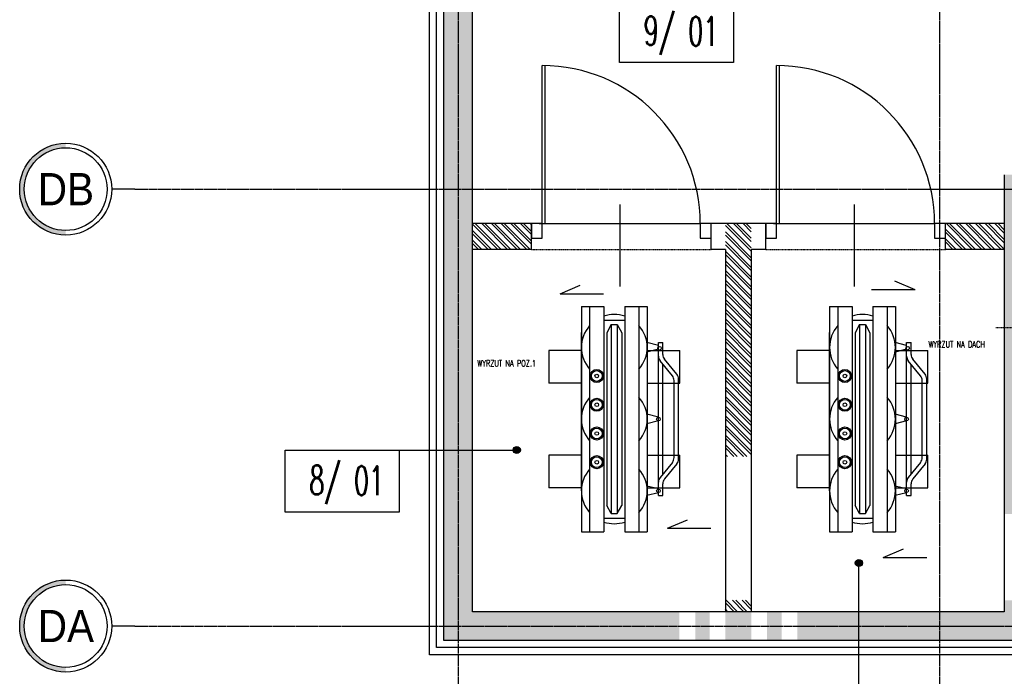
# Model space of a CAD drawing. Extents: x -7228 to 74941, y -112898 to 85621.
# Tile 219 of 256: x 50629 to 51314, y -17973 to -17516. Entities that reach past the tile are written whole.
import ezdxf
from ezdxf.enums import TextEntityAlignment as Align

# ---------------------------------------------------------------- set-up
doc = ezdxf.new("R2010")
doc.units = 0
for name, pattern in [('CENTER', [2, 1.25, -0.25, 0.25, -0.25]), ('DASHDOT', [1, 0.5, -0.25, 0, -0.25]), ('DASHED2', [0.375, 0.25, -0.125])]:
    doc.linetypes.add(name, pattern=pattern)
doc.layers.get('0').update_dxf_attribs({"color": 101, "linetype": 'CONTINUOUS'})
for name, color, linetype in [('Drz---drzwi', 5, 'CONTINUOUS'), ('Ins-went', 141, 'CONTINUOUS'), ('Opis-pom', 6, 'CONTINUOUS'), ('Opis_pom_ramka', 6, 'CONTINUOUS'), ('Os-osie glowne', 1, 'CENTER'), ('Os-osie-opis', 16, 'CONTINUOUS'), ('Sc-beton', 7, 'CONTINUOUS'), ('Sc-beton-hatch', 86, 'CONTINUOUS'), ('Sc-cegla pustak', 42, 'CONTINUOUS'), ('Sc-cegla pustak-hatch', 8, 'CONTINUOUS'), ('Sc-izolacja term-styropian', 151, 'STYROPIAN-KA'), ('Sc-nadproza kon', 5, 'DASHED2'), ('W-idok', 8, 'CONTINUOUS')]:
    doc.layers.add(name, color=color, linetype=linetype)
doc.styles.add('dwg_opis duży', font='ARIAL.TTF', dxfattribs={"width": 0.9})
doc.styles.add('KA wymiar', font='romans.shx', dxfattribs={"width": 0.6})
doc.styles.add('ROMANS', font='romans', dxfattribs={"width": 0.85})
doc.linetypes.add('STYROPIAN-KA', pattern='A,0.0001,-0.1,[135,ltypeshp.shx,S=0.1,R=0,X=-0.1,Y=0],0,[135,ltypeshp.shx,S=0.1,R=180,X=0.1,Y=0],-0.1', length=0.2001)
doc.linetypes.add('ZIGZAG', pattern='A,0.00254,-5.08,[131,ltypeshp.shx,S=5.08,R=0,X=-5.08,Y=0],-10.16,[131,ltypeshp.shx,S=5.08,R=180,X=5.08,Y=0],-5.08', length=20.32254)

# ---------------------------------------------------------------- blocks, each defined once
blk = doc.blocks.new('_KFJHKGJKHUJ')
at = {"ltscale": 7}
for p, q in [((10, -7.5), (120, -7.5)), ((10, -9.5), (119.98, -9.5)), ((23.36, -61.5), (-33.64, -61.5))]:
    blk.add_line(p, q, dxfattribs=at)
for points in [[(0, 0), (0, -7.5), (10, -7.5), (10, 0)], [(0, -117.5), (0, -125), (10, -125), (10, -117.5)]]:
    blk.add_lwpolyline(points, close=True, dxfattribs=at)
blk.add_lwpolyline([(10, -5.5), (10, -117.5)], dxfattribs=at)
blk.add_arc((10, -7.5), 110, 270, 0)
blk = doc.blocks.new('_vxkdjhgkljhkgjhk')
for q in [(14.01, 6.02), (30.24, 0)]:
    blk.add_line((0, 0), q)
blk = doc.blocks.new('_opis_osi')
blk.add_hatch(color=256).paths.add_polyline_path([(32, -32), (28.8, -32, -1), (-28.8, -32), (-32, -32, 1)])
for radius in [32, 28.8]:
    blk.add_circle((0, -32), radius)
at = {"style": 'dwg_opis duży', "width": 0.9}
blk.add_attdef('AXNAMEV', text='', height=22.4, rotation=90, dxfattribs=at).set_placement((0, -32), align=Align.MIDDLE_CENTER)
blk = doc.blocks.new('_adfigjdfljflh')
at = {"layer": 'W-idok'}
for p, q in [((-121.58, 0.41), (-119.58, 0.41)), ((-119.58, 0.41), (-119.58, -12.59)), ((-7.58, 0.41), (-9.58, 0.41)), ((-9.58, 0.41), (-9.58, -12.59)), ((-119.58, -12.59), (-119.58, -15.09)), ((-109.58, -12.59), (-119.58, -12.59)), ((-119.28, -14.79), (-119.28, -12.89)), ((-119.28, -12.89), (-109.88, -12.89)), ((-109.88, -12.89), (-109.88, -22.29)), ((-109.58, -22.59), (-109.58, -12.59)), ((-64.58, -50.39), (-64.58, -9.59)), ((-19.58, -12.59), (-19.58, -25.49)), ((-9.58, -12.59), (-19.58, -12.59)), ((-19.28, -25.19), (-19.28, -12.89)), ((-19.28, -12.89), (-9.88, -12.89)), ((-9.88, -12.89), (-9.88, -14.79)), ((-9.58, -15.09), (-9.58, -12.59)), ((-109.88, -19.59), (-163.08, -19.59)), ((-119.58, -15.09), (-117.58, -15.09)), ((-117.58, -14.79), (-119.28, -14.79)), ((-117.58, -15.09), (-117.58, -14.79)), ((-19.58, -19.59), (-109.58, -19.59)), ((-109.58, -19.59), (-19.58, -19.59)), ((-19.28, -19.59), (-7.58, -19.59)), ((-9.88, -14.79), (-11.58, -14.79)), ((-11.58, -14.79), (-11.58, -15.09)), ((-11.58, -15.09), (-9.58, -15.09)), ((1.92, -47.59), (1.92, -19.59)), ((-109.88, -20.69), (-159.58, -20.69)), ((-159.58, -20.69), (-159.58, -31.09)), ((-149.08, -23.29), (-159.08, -23.29)), ((-159.08, -23.29), (-159.08, -26.79)), ((-159.08, -26.79), (-149.08, -26.79)), ((-149.08, -27.29), (-159.08, -27.29)), ((-159.08, -27.29), (-159.08, -30.79)), ((-158.98, -23.39), (-149.08, -23.39)), ((-158.98, -26.69), (-158.98, -23.39)), ((-149.08, -26.69), (-158.98, -26.69)), ((-158.98, -27.39), (-149.08, -27.39)), ((-158.98, -30.69), (-158.98, -27.39)), ((-149.08, -23.39), (-149.08, -23.29)), ((-149.08, -26.79), (-149.08, -26.69)), ((-149.08, -27.39), (-149.08, -27.29)), ((-117.58, -22.29), (-117.58, -22.59)), ((-109.88, -22.29), (-117.58, -22.29)), ((-117.58, -22.59), (-109.58, -22.59)), ((-64.58, -23.29), (-113.08, -23.29)), ((-113.08, -23.29), (-113.08, -26.79)), ((-64.58, -24.16), (-113.08, -24.16)), ((-64.58, -25.04), (-113.08, -25.04)), ((-64.58, -25.91), (-113.08, -25.91)), ((-113.08, -26.79), (-64.58, -26.79)), ((-19.58, -20.69), (-109.58, -20.69)), ((-19.58, -27.29), (-68.08, -27.29)), ((-68.08, -27.29), (-68.08, -30.79)), ((-64.58, -26.79), (-64.58, -23.29)), ((-19.58, -25.49), (-18.18, -25.49)), ((-19.58, -30.79), (-19.58, -27.29)), ((-9.58, -20.69), (-19.28, -20.69)), ((-17.88, -25.19), (-19.28, -25.19)), ((-18.18, -25.49), (-18.18, -31.09)), ((-17.88, -30.79), (-17.88, -25.19)), ((-9.58, -31.09), (-9.58, -20.69)), ((-159.58, -31.09), (-18.18, -31.09)), ((-159.08, -30.79), (-149.08, -30.79)), ((-149.08, -30.69), (-158.98, -30.69)), ((-19.58, -34.09), (-158.58, -34.09)), ((-158.58, -34.09), (-158.58, -44.39)), ((-149.08, -30.79), (-149.08, -30.69)), ((-19.58, -28.16), (-68.08, -28.16)), ((-19.58, -29.04), (-68.08, -29.04)), ((-19.58, -29.91), (-68.08, -29.91)), ((-68.08, -30.79), (-19.58, -30.79)), ((-19.58, -34.59), (-19.58, -34.09)), ((-18.18, -31.09), (-17.58, -31.09)), ((-17.58, -30.79), (-17.88, -30.79)), ((-17.58, -31.09), (-17.58, -30.79)), ((-17.58, -31.09), (-9.58, -31.09)), ((-4.58, -32.59), (-4.58, -33.59)), ((0.42, -32.59), (-4.58, -32.59)), ((-4.58, -33.59), (0.42, -33.59)), ((-0.58, -33.59), (-3.58, -33.59)), ((-3.58, -33.59), (-3.58, -60.39)), ((-0.58, -69.59), (-0.58, -33.59)), ((0.42, -33.59), (0.42, -32.59)), ((1.92, -32.59), (0.42, -32.59)), ((0.42, -32.59), (0.42, -33.59)), ((0.42, -33.59), (1.92, -33.59)), ((1.92, -33.59), (1.92, -32.59)), ((-148.08, -34.59), (-158.08, -34.59)), ((-158.08, -34.59), (-158.08, -38.09)), ((-158.08, -38.09), (-148.08, -38.09)), ((-148.08, -38.59), (-158.08, -38.59)), ((-158.08, -38.59), (-158.08, -42.09)), ((-157.98, -34.69), (-148.08, -34.69)), ((-157.98, -37.99), (-157.98, -34.69)), ((-148.08, -37.99), (-157.98, -37.99)), ((-157.98, -38.69), (-148.08, -38.69)), ((-157.98, -41.99), (-157.98, -38.69)), ((-148.08, -34.69), (-148.08, -34.59)), ((-148.08, -38.09), (-148.08, -37.99)), ((-148.08, -38.69), (-148.08, -38.59)), ((-64.58, -38.59), (-113.08, -38.59)), ((-113.08, -38.59), (-113.08, -42.09)), ((-64.58, -39.46), (-113.08, -39.46)), ((-64.58, -40.34), (-113.08, -40.34)), ((-19.58, -34.59), (-68.08, -34.59)), ((-68.08, -34.59), (-68.08, -38.09)), ((-19.58, -35.46), (-68.08, -35.46)), ((-19.58, -36.34), (-68.08, -36.34)), ((-19.58, -37.21), (-68.08, -37.21)), ((-68.08, -38.09), (-19.58, -38.09)), ((-64.58, -42.09), (-64.58, -38.59)), ((-17.43, -34.29), (-19.58, -34.29)), ((-19.58, -34.29), (-19.58, -47.09)), ((-19.58, -38.09), (-19.58, -34.59)), ((-19.58, -44.24), (-19.58, -38.09)), ((-19.28, -34.59), (-17.43, -34.59)), ((-19.28, -46.79), (-19.28, -34.59)), ((-17.43, -34.59), (-17.43, -34.29)), ((-158.58, -44.39), (-109.88, -44.39)), ((-158.08, -42.09), (-148.08, -42.09)), ((-148.08, -41.99), (-157.98, -41.99)), ((-148.08, -42.09), (-148.08, -41.99)), ((-109.88, -44.39), (-128.58, -44.39)), ((-128.58, -44.39), (-128.58, -94.79)), ((-109.88, -46.79), (-125.88, -46.79)), ((-125.88, -46.79), (-125.88, -187.39)), ((-125.58, -47.09), (-109.58, -47.09)), ((-125.58, -187.09), (-125.58, -47.09)), ((-64.58, -41.21), (-113.08, -41.21)), ((-113.08, -42.09), (-64.58, -42.09)), ((-109.58, -42.29), (-111.73, -42.29)), ((-111.73, -42.29), (-111.73, -42.59)), ((-111.73, -42.59), (-109.88, -42.59)), ((-109.88, -42.59), (-109.88, -46.79)), ((-109.58, -47.09), (-109.58, -42.29)), ((-19.58, -44.24), (-109.58, -44.24)), ((-19.58, -47.09), (-15.58, -47.09)), ((-12.58, -44.39), (-19.28, -44.39)), ((-15.58, -46.79), (-19.28, -46.79)), ((-15.28, -46.79), (-15.58, -46.79)), ((-15.58, -46.79), (-15.58, -47.09)), ((-15.58, -47.09), (-15.58, -46.79)), ((-15.58, -47.09), (-15.58, -187.09)), ((-15.28, -187.39), (-15.28, -46.79)), ((-12.58, -72.59), (-12.58, -44.39)), ((-162.08, -49.59), (-163.08, -49.59)), ((-163.08, -49.59), (-163.08, -59.59)), ((-162.08, -59.59), (-162.08, -49.59)), ((-156.08, -51.09), (-162.08, -51.09)), ((-162.08, -51.09), (-162.08, -58.09)), ((-156.08, -58.09), (-156.08, -51.09)), ((1.92, -84.59), (1.92, -48.59)), ((-163.08, -59.59), (-162.08, -59.59)), ((-162.08, -58.09), (-156.08, -58.09)), ((-3.58, -60.39), (-3.58, -69.59)), ((-128.58, -75.09), (-139.68, -75.09)), ((-139.68, -75.09), (-139.68, -75.39)), ((-119.08, -73.19), (-119.08, -88.99)), ((-24.08, -73.19), (-24.08, -88.99)), ((-18.18, -72.59), (-18.18, -92.59)), ((-15.58, -72.59), (-18.18, -72.59)), ((-9.18, -72.59), (-15.28, -72.59)), ((-9.18, -92.59), (-9.18, -72.59)), ((-3.48, -75.09), (-9.18, -75.09)), ((-4.58, -69.59), (-4.58, -70.59)), ((0.42, -69.59), (-4.58, -69.59)), ((-4.58, -70.59), (0.42, -70.59)), ((-3.58, -69.59), (-0.58, -69.59)), ((-3.48, -75.39), (-3.48, -75.09)), ((0.42, -70.59), (0.42, -69.59)), ((1.92, -69.59), (0.42, -69.59)), ((0.42, -69.59), (0.42, -70.59)), ((0.42, -70.59), (1.92, -70.59)), ((1.92, -70.59), (1.92, -69.59)), ((-95.08, -81.09), (-143.08, -81.09)), ((-139.68, -75.39), (-128.58, -75.39)), ((-137.55, -77.19), (-139.08, -77.19)), ((-139.08, -77.19), (-139.08, -84.99)), ((-136.78, -75.39), (-138.28, -75.39)), ((-138.28, -75.39), (-138.28, -75.59)), ((-138.28, -75.59), (-136.78, -75.59)), ((-136.78, -75.59), (-138.28, -75.59)), ((-138.28, -75.59), (-138.28, -77.19)), ((-136.78, -77.19), (-137.55, -77.19)), ((-128.58, -75.39), (-136.78, -75.39)), ((-136.78, -75.39), (-136.78, -86.79)), ((-0.08, -81.09), (-48.08, -81.09)), ((-9.18, -75.39), (-3.48, -75.39)), ((-6.38, -75.39), (-9.18, -75.39)), ((-4.88, -75.39), (-6.38, -75.39)), ((-6.38, -86.79), (-6.38, -75.39)), ((-6.38, -75.59), (-4.88, -75.59)), ((-4.88, -75.59), (-6.38, -75.59)), ((-5.6, -77.19), (-6.38, -77.19)), ((-4.08, -77.19), (-5.6, -77.19)), ((-4.88, -75.59), (-4.88, -75.39)), ((-4.88, -77.19), (-4.88, -75.59)), ((-4.08, -84.99), (-4.08, -77.19)), ((-128.58, -86.79), (-139.68, -86.79)), ((-139.68, -86.79), (-139.68, -87.09)), ((-139.68, -87.09), (-128.58, -87.09)), ((-139.08, -84.99), (-137.55, -84.99)), ((-138.28, -84.99), (-138.28, -86.59)), ((-138.28, -86.59), (-136.78, -86.59)), ((-136.78, -86.59), (-138.28, -86.59)), ((-138.28, -86.59), (-138.28, -86.79)), ((-138.28, -86.79), (-136.78, -86.79)), ((-137.55, -84.99), (-136.78, -84.99)), ((-136.78, -86.79), (-128.58, -86.79)), ((-3.48, -86.79), (-9.18, -86.79)), ((-9.18, -86.79), (-6.38, -86.79)), ((-9.18, -87.09), (-3.48, -87.09)), ((-6.38, -84.99), (-5.6, -84.99)), ((-6.38, -86.59), (-4.88, -86.59)), ((-4.88, -86.59), (-6.38, -86.59)), ((-6.38, -86.79), (-4.88, -86.79)), ((-5.6, -84.99), (-4.08, -84.99)), ((-4.88, -86.59), (-4.88, -84.99)), ((-4.88, -86.79), (-4.88, -86.59)), ((-3.48, -87.09), (-3.48, -86.79)), ((1.92, -92.59), (1.92, -85.59)), ((-155.58, -93.54), (-163.08, -93.54)), ((-155.58, -118.64), (-155.58, -93.54)), ((-133.23, -94.79), (-133.23, -95.09)), ((-127.43, -94.79), (-133.23, -94.79)), ((-133.23, -95.09), (-127.73, -95.09)), ((-128.58, -94.59), (-132.88, -94.59)), ((-132.88, -94.59), (-132.88, -94.79)), ((-132.88, -95.09), (-132.88, -101.59)), ((-129.08, -95.09), (-132.88, -95.09)), ((-128.58, -95.09), (-129.08, -95.09)), ((-129.08, -95.09), (-129.08, -100.09)), ((-128.58, -95.09), (-128.58, -100.09)), ((-127.73, -95.09), (-127.73, -117.09)), ((-127.43, -117.39), (-127.43, -94.79)), ((-18.18, -92.59), (-15.58, -92.59)), ((-15.28, -92.59), (-9.18, -92.59)), ((-7.93, -94.79), (-13.73, -94.79)), ((-13.73, -94.79), (-13.73, -117.39)), ((-13.43, -95.09), (-7.93, -95.09)), ((-13.43, -117.09), (-13.43, -95.09)), ((-12.58, -94.79), (-12.58, -92.59)), ((-8.28, -94.59), (-12.58, -94.59)), ((-12.08, -95.09), (-12.58, -95.09)), ((-12.58, -100.09), (-12.58, -95.09)), ((-8.28, -95.09), (-12.08, -95.09)), ((-12.08, -100.09), (-12.08, -95.09)), ((-8.28, -94.79), (-8.28, -94.59)), ((-8.28, -101.59), (-8.28, -95.09)), ((-7.93, -95.09), (-7.93, -94.79)), ((-4.58, -92.59), (-5.38, -92.59)), ((-5.38, -92.59), (-5.38, -119.59)), ((-4.58, -119.59), (-4.58, -92.59)), ((1.92, -92.59), (-4.58, -92.59)), ((-4.58, -92.59), (-4.58, -119.59)), ((1.92, -119.59), (1.92, -92.59)), ((-135.78, -96.29), (-155.58, -96.29)), ((-155.58, -96.29), (-155.58, -115.64)), ((-135.78, -115.64), (-135.78, -96.29)), ((-135.78, -102.34), (-135.78, -109.84)), ((-135.08, -102.34), (-135.78, -102.34)), ((-135.08, -105.59), (-135.08, -102.34)), ((-132.88, -101.59), (-129.18, -101.59)), ((-129.18, -101.89), (-131.98, -101.89)), ((-131.98, -101.89), (-131.98, -105.29)), ((-127.98, -100.09), (-129.18, -100.09)), ((-129.18, -100.09), (-129.18, -112.09)), ((-129.18, -110.29), (-129.18, -101.89)), ((-127.73, -100.09), (-127.98, -100.09)), ((-127.98, -100.09), (-127.98, -112.09)), ((-127.98, -112.09), (-127.98, -100.09)), ((-13.18, -100.09), (-13.43, -100.09)), ((-13.18, -112.09), (-13.18, -100.09)), ((-13.18, -100.09), (-13.18, -112.09)), ((-11.98, -100.09), (-13.18, -100.09)), ((-11.98, -112.09), (-11.98, -100.09)), ((-11.98, -101.59), (-8.28, -101.59)), ((-9.18, -101.89), (-11.98, -101.89)), ((-11.98, -101.89), (-11.98, -110.29)), ((-9.18, -105.29), (-9.18, -101.89)), ((-5.38, -102.34), (-6.08, -102.34)), ((-6.08, -102.34), (-6.08, -105.59)), ((-5.38, -109.84), (-5.38, -102.34)), ((-0.48, -99.79), (-1.48, -99.79)), ((-1.48, -99.79), (-1.48, -127.29)), ((-0.48, -127.29), (-0.48, -99.79)), ((-129.58, -105.59), (-135.08, -105.59)), ((-135.08, -106.59), (-129.58, -106.59)), ((-135.08, -109.84), (-135.08, -106.59)), ((-131.98, -105.29), (-129.58, -105.29)), ((-129.58, -106.89), (-131.98, -106.89)), ((-131.98, -106.89), (-131.98, -110.29)), ((-129.58, -105.29), (-129.58, -106.89)), ((-129.58, -106.59), (-129.58, -105.59)), ((-11.58, -105.29), (-9.18, -105.29)), ((-11.58, -106.89), (-11.58, -105.29)), ((-6.08, -105.59), (-11.58, -105.59)), ((-11.58, -105.59), (-11.58, -106.59)), ((-11.58, -106.59), (-6.08, -106.59)), ((-9.18, -106.89), (-11.58, -106.89)), ((-9.18, -110.29), (-9.18, -106.89)), ((-6.08, -106.59), (-6.08, -109.84)), ((-155.58, -115.64), (-135.78, -115.64)), ((-135.78, -115.64), (-155.58, -115.64)), ((-155.58, -115.64), (-155.58, -115.89)), ((-155.58, -115.89), (-135.78, -115.89)), ((-147.33, -115.89), (-147.33, -116.59)), ((-139.83, -115.89), (-147.33, -115.89)), ((-143.58, -112.99), (-143.58, -184.19)), ((-139.83, -116.59), (-139.83, -115.89)), ((-135.78, -109.84), (-135.08, -109.84)), ((-135.78, -115.89), (-135.78, -115.64)), ((-135.38, -115.34), (-135.38, -120.34)), ((-135.28, -115.34), (-135.38, -115.34)), ((-135.28, -120.24), (-135.28, -115.34)), ((-132.88, -110.59), (-132.88, -117.09)), ((-129.18, -110.59), (-132.88, -110.59)), ((-131.98, -110.29), (-129.18, -110.29)), ((-129.18, -112.09), (-127.98, -112.09)), ((-129.08, -112.09), (-129.08, -117.09)), ((-128.58, -112.09), (-128.58, -117.09)), ((-127.98, -112.09), (-127.73, -112.09)), ((-13.43, -112.09), (-13.18, -112.09)), ((-13.18, -112.09), (-11.98, -112.09)), ((-12.58, -117.09), (-12.58, -112.09)), ((-12.08, -117.09), (-12.08, -112.09)), ((-11.98, -110.29), (-9.18, -110.29)), ((-8.28, -110.59), (-11.98, -110.59)), ((-8.28, -117.09), (-8.28, -110.59)), ((-6.08, -109.84), (-5.38, -109.84)), ((-163.08, -118.64), (-155.58, -118.64)), ((-148.58, -119.59), (-148.58, -129.09)), ((-144.58, -119.59), (-148.58, -119.59)), ((-147.33, -116.59), (-144.08, -116.59)), ((-144.58, -122.59), (-144.58, -119.59)), ((-142.58, -122.59), (-144.58, -122.59)), ((-144.08, -116.59), (-144.08, -122.09)), ((-144.08, -122.09), (-143.08, -122.09)), ((-143.58, -122.09), (-143.58, -170.09)), ((-143.08, -122.09), (-143.08, -116.59)), ((-143.08, -116.59), (-139.83, -116.59)), ((-142.58, -119.59), (-142.58, -122.59)), ((-138.58, -119.59), (-142.58, -119.59)), ((-138.58, -129.09), (-138.58, -119.59)), ((-135.38, -120.34), (-131.18, -120.34)), ((-131.18, -120.24), (-135.28, -120.24)), ((-133.23, -117.09), (-133.23, -117.39)), ((-127.73, -117.09), (-133.23, -117.09)), ((-133.23, -117.39), (-127.43, -117.39)), ((-132.88, -117.09), (-129.08, -117.09)), ((-132.88, -117.39), (-132.88, -117.59)), ((-132.88, -117.59), (-128.58, -117.59)), ((-131.13, -120.34), (-131.23, -120.34)), ((-131.23, -120.34), (-131.23, -176.84)), ((-131.18, -120.34), (-131.18, -120.24)), ((-131.13, -176.84), (-131.13, -120.34)), ((-129.08, -117.09), (-128.58, -117.09)), ((-128.58, -117.39), (-128.58, -190.09)), ((-13.73, -117.39), (-7.93, -117.39)), ((-7.93, -117.09), (-13.43, -117.09)), ((-12.58, -117.09), (-12.08, -117.09)), ((-12.58, -190.09), (-12.58, -117.39)), ((-12.58, -117.59), (-8.28, -117.59)), ((-12.08, -117.09), (-8.28, -117.09)), ((-8.28, -117.59), (-8.28, -117.39)), ((-7.93, -117.39), (-7.93, -117.09)), ((-5.38, -119.59), (-4.58, -119.59)), ((-4.58, -119.59), (-1.48, -119.59)), ((-3.68, -120.09), (-4.18, -120.09)), ((-4.18, -120.09), (-4.18, -127.29)), ((-3.68, -127.29), (-3.68, -120.09)), ((-0.48, -119.59), (1.92, -119.59)), ((-148.58, -123.59), (-154.78, -123.59)), ((-154.78, -123.59), (-154.78, -173.59)), ((-148.58, -129.09), (-148.48, -129.09)), ((-138.68, -127.59), (-148.48, -127.59)), ((-148.48, -127.59), (-148.48, -164.59)), ((-147.48, -126.09), (-147.48, -127.59)), ((-139.68, -126.09), (-147.48, -126.09)), ((-139.68, -127.59), (-139.68, -126.09)), ((-138.68, -164.59), (-138.68, -127.59)), ((-138.68, -129.09), (-138.58, -129.09)), ((-133.98, -123.59), (-138.58, -123.59)), ((-133.98, -173.59), (-133.98, -123.59)), ((-11.38, -127.29), (-11.98, -127.29)), ((-11.98, -127.29), (-11.98, -146.79)), ((-11.38, -146.79), (-11.38, -127.29)), ((-0.48, -127.29), (-11.38, -127.29)), ((-11.38, -127.29), (-11.38, -146.79)), ((-7.08, -130.09), (-7.08, -130.85)), ((-5.08, -130.09), (-7.08, -130.09)), ((-5.08, -130.85), (-5.08, -130.09)), ((-1.48, -127.29), (-0.48, -127.29)), ((-0.48, -127.29), (-1.48, -127.29)), ((-1.48, -127.29), (-1.48, -146.79)), ((-0.48, -146.79), (-0.48, -127.29)), ((-0.48, -146.79), (-0.48, -127.29)), ((-7.08, -130.85), (-7.08, -133.02)), ((-7.08, -133.02), (-7.08, -136.26)), ((-7.08, -136.26), (-7.08, -140.09)), ((-5.08, -133.02), (-5.08, -130.85)), ((-5.08, -136.26), (-5.08, -133.02)), ((-5.08, -140.09), (-5.08, -136.26)), ((-11.98, -138.09), (-12.58, -138.09)), ((-12.58, -142.09), (-11.98, -142.09)), ((-7.08, -140.09), (-7.08, -143.92)), ((-5.08, -143.92), (-5.08, -140.09)), ((0.93, -138.09), (-0.48, -138.09)), ((-0.48, -142.09), (0.93, -142.09)), ((0.93, -142.09), (0.93, -138.09)), ((0.93, -138.09), (0.93, -142.09)), ((1.91, -138.09), (0.93, -138.09)), ((0.93, -142.09), (1.91, -142.09)), ((1.91, -142.09), (1.91, -138.09)), ((-169.08, -148.59), (-129.78, -148.59)), ((-151.48, -146.09), (-135.68, -146.09)), ((-133.68, -148.59), (-133.98, -147.08)), ((-133.98, -150.1), (-133.68, -148.59)), ((-11.98, -146.79), (-11.38, -146.79)), ((-11.38, -146.79), (-7.08, -146.79)), ((-7.08, -143.92), (-7.08, -147.16)), ((-7.08, -147.16), (-7.08, -149.33)), ((-7.08, -149.33), (-7.08, -150.09)), ((-7.08, -150.09), (-5.08, -150.09)), ((-5.08, -147.16), (-5.08, -143.92)), ((-5.08, -146.79), (-0.48, -146.79)), ((-5.08, -149.33), (-5.08, -147.16)), ((-5.08, -150.09), (-5.08, -149.33)), ((-4.18, -146.79), (-4.18, -157.09)), ((-3.68, -157.09), (-3.68, -146.79)), ((-1.48, -146.79), (-0.48, -146.79)), ((-0.18, -157.09), (-7.68, -157.09)), ((-7.68, -157.09), (-7.68, -172.09)), ((-4.18, -157.09), (-3.68, -157.09)), ((-0.18, -172.09), (-0.18, -157.09)), ((-138.58, -168.09), (-148.58, -168.09)), ((-148.58, -168.09), (-148.58, -177.59)), ((-148.48, -164.59), (-138.68, -164.59)), ((-147.48, -164.59), (-147.48, -166.09)), ((-147.48, -166.09), (-139.68, -166.09)), ((-139.68, -166.09), (-139.68, -164.59)), ((-138.58, -177.59), (-138.58, -168.09)), ((-154.78, -173.59), (-148.58, -173.59)), ((-148.58, -177.59), (-144.58, -177.59)), ((-144.58, -174.59), (-142.58, -174.59)), ((-144.58, -177.59), (-144.58, -174.59)), ((-143.08, -175.09), (-144.08, -175.09)), ((-144.08, -175.09), (-144.08, -180.59)), ((-143.08, -180.59), (-143.08, -175.09)), ((-142.58, -174.59), (-142.58, -177.59)), ((-142.58, -177.59), (-138.58, -177.59)), ((-138.58, -173.59), (-133.98, -173.59)), ((-135.38, -176.84), (-135.38, -181.84)), ((-131.18, -176.84), (-135.38, -176.84)), ((-135.28, -181.84), (-135.28, -176.94)), ((-135.28, -176.94), (-131.18, -176.94)), ((-131.23, -176.84), (-131.13, -176.84)), ((-131.18, -176.94), (-131.18, -176.84)), ((-7.68, -172.09), (-0.18, -172.09)), ((-162.83, -181.29), (-163.08, -181.29)), ((-163.08, -181.29), (-162.83, -181.29)), ((-162.83, -186.89), (-162.83, -181.29)), ((-162.83, -181.89), (-162.83, -186.89)), ((-155.58, -181.89), (-162.83, -181.89)), ((-155.58, -181.29), (-155.58, -181.54)), ((-135.58, -181.29), (-155.58, -181.29)), ((-155.58, -181.54), (-155.58, -186.89)), ((-135.58, -181.54), (-155.58, -181.54)), ((-155.58, -181.54), (-135.58, -181.54)), ((-144.08, -180.59), (-147.33, -180.59)), ((-147.33, -180.59), (-147.33, -181.29)), ((-147.33, -181.29), (-139.83, -181.29)), ((-139.83, -180.59), (-143.08, -180.59)), ((-139.83, -181.29), (-139.83, -180.59)), ((-135.58, -181.54), (-135.58, -181.29)), ((-135.58, -186.89), (-135.58, -181.54)), ((-135.38, -181.84), (-135.28, -181.84)), ((-163.08, -186.89), (-162.83, -186.89)), ((-162.83, -186.89), (-155.58, -186.89)), ((-155.58, -186.89), (-135.58, -186.89)), ((-128.58, -190.09), (-12.58, -190.09)), ((-125.88, -187.39), (-15.28, -187.39)), ((-15.58, -187.09), (-125.58, -187.09))]:
    blk.add_line(p, q, dxfattribs=at)
at = {"layer": 'W-idok', "linetype": 'DASHDOT', "ltscale": 0.5}
for p, q in [((-70.58, 0.1), (-70.58, -220.59)), ((27.92, -106.09), (-189.08, -106.09))]:
    blk.add_line(p, q, dxfattribs=at)
blk = doc.blocks.new('_opis_pom_metka')
at = {"layer": 'Opis_pom_ramka'}
blk.add_lwpolyline([(-33.13, 0), (32.87, 0), (32.87, -36), (-33.13, -36)], close=True, dxfattribs=at)
at = {"style": 'KA wymiar', "width": 0.6}
blk.add_attdef('KO/', text='', height=16.8, dxfattribs=at).set_placement((3.45, -25.87), align=Align.RIGHT)
blk.add_attdef('NR', (3.8, -26.16), '', height=16.8, dxfattribs=at)

msp = doc.modelspace()

# ---------------------------------------------------------------- hatches: boundary and pattern name
at = {"layer": 'Opis-pom'}
h = msp.add_hatch(color=256, dxfattribs=at)
edge = h.paths.add_edge_path()
edge.add_arc((50974.346, -17815.422), 2.5, 0, 360)
h = msp.add_hatch(color=256, dxfattribs=at)
edge = h.paths.add_edge_path()
edge.add_arc((51212.369, -17894.034), 2.5, 0, 360)
at = {"layer": 'Sc-beton-hatch'}
h = msp.add_hatch(dxfattribs=at)
h.set_pattern_fill('ANSI33', color=256, style=0)
h.paths.add_polyline_path([(51268.547, -16787.917), (50933.547, -16787.917), (50933.547, -16928.917), (50943.547, -16928.917), (50943.547, -16797.917), (51258.547, -16797.917), (51258.547, -16851.418), (51268.547, -16854.861)])
h.paths.add_polyline_path([(51537.547, -16787.917), (51268.547, -16787.917), (51268.547, -16854.861), (51278.547, -16858.303), (51278.547, -16797.917), (51527.547, -16797.917), (51527.547, -16808.917), (51537.547, -16808.917)])
h.paths.add_polyline_path([(51537.547, -16777.916), (51268.547, -16777.917), (51268.547, -16787.917), (51537.547, -16787.917)])
h.paths.add_polyline_path([(51268.547, -16777.917), (50933.547, -16777.917), (50933.547, -16787.917), (51268.547, -16787.917)])
h.paths.add_polyline_path([(51278.547, -16858.303), (51268.547, -16854.861), (51268.547, -16928.917), (51537.547, -16928.917), (51537.547, -16908.917), (51527.547, -16908.917), (51527.547, -16918.917), (51278.547, -16918.917)])
h.paths.add_polyline_path([(51268.547, -16854.861), (51258.547, -16851.418), (51258.547, -16928.917), (51268.547, -16928.917)])
h.paths.add_polyline_path([(51402.047, -16928.917), (51268.547, -16928.917), (51268.547, -17262.917), (51350.047, -17262.917), (51350.047, -17252.917), (51278.547, -17252.917), (51278.547, -16938.917), (51402.047, -16938.917)])
h.paths.add_polyline_path([(51268.547, -16928.917), (51258.547, -16928.917), (51258.547, -17262.917), (51268.547, -17262.917)])
h.paths.add_polyline_path([(51350.047, -17262.917), (51268.547, -17262.917), (51268.547, -17282.917), (51278.547, -17282.917), (51278.547, -17272.917), (51350.047, -17272.917)])
h.paths.add_polyline_path([(51268.547, -17262.917), (51258.547, -17262.917), (51258.547, -17282.917), (51268.547, -17282.917)])
h.paths.add_polyline_path([(51537.547, -16928.917), (51402.047, -16928.917), (51402.047, -16938.917), (51527.547, -16938.917), (51527.547, -17252.917), (51484.047, -17252.917), (51484.047, -17262.917), (51537.547, -17262.917)])
h.paths.add_polyline_path([(51547.547, -16908.917), (51537.547, -16908.917), (51537.547, -16928.917), (51547.547, -16928.917)])
h.paths.add_polyline_path([(51547.547, -16928.917), (51537.547, -16928.917), (51537.547, -17262.917), (51547.547, -17262.917)])
h.paths.add_polyline_path([(51547.547, -17262.917), (51537.547, -17262.917), (51537.547, -17272.917), (51547.547, -17272.917)])
h.paths.add_polyline_path([(51537.547, -17262.917), (51484.047, -17262.917), (51484.047, -17272.917), (51537.547, -17272.917)])
h.paths.add_polyline_path([(51547.547, -17272.917), (51537.547, -17272.917), (51537.547, -17393.917), (51652.547, -17393.917), (51652.547, -17383.917), (51547.547, -17383.917)])
h.paths.add_polyline_path([(51537.547, -17272.917), (51527.547, -17272.917), (51527.547, -17346.917), (51527.547, -17393.917), (51537.547, -17393.917)])
h.paths.add_polyline_path([(51537.547, -17393.917), (51527.547, -17393.917), (51527.547, -17403.917), (51537.547, -17403.917)])
h.paths.add_polyline_path([(51652.547, -17393.917), (51537.547, -17393.917), (51537.547, -17403.917), (51652.547, -17403.917)])
h.paths.add_polyline_path([(50933.547, -16777.917), (50923.547, -16777.917), (50923.547, -16787.917), (50933.547, -16787.917)])
h.paths.add_polyline_path([(50933.547, -16787.917), (50923.547, -16787.917), (50923.547, -16928.917), (50933.547, -16928.917)])
h.paths.add_polyline_path([(50943.547, -16928.917), (50933.547, -16928.917), (50933.547, -17262.917), (50943.547, -17262.917)])
h.paths.add_polyline_path([(50933.547, -16928.917), (50923.547, -16928.917), (50923.547, -17262.917), (50933.547, -17262.917)])
h.paths.add_polyline_path([(50943.547, -17262.917), (50933.547, -17262.917), (50933.547, -17393.917), (50943.547, -17393.917)])
h.paths.add_polyline_path([(50933.547, -17262.917), (50923.547, -17262.917), (50923.547, -17393.917), (50933.547, -17393.917)])
h.paths.add_polyline_path([(50943.547, -17393.917), (50933.547, -17393.917), (50933.547, -17457.917), (51268.547, -17457.917), (51268.547, -17437.917), (51258.547, -17437.917), (51258.547, -17447.917), (50943.547, -17447.917)])
h.paths.add_polyline_path([(50933.547, -17393.917), (50923.547, -17393.917), (50923.547, -17457.917), (50933.547, -17457.917)])
h.paths.add_polyline_path([(51268.547, -17457.917), (50933.547, -17457.917), (50933.547, -17633.917), (50943.547, -17633.917), (50943.547, -17467.917), (51268.547, -17467.917)])
h.paths.add_polyline_path([(50933.547, -17457.917), (50923.547, -17457.917), (50923.547, -17633.917), (50933.547, -17633.917)])
h.paths.add_polyline_path([(51278.547, -17437.917), (51268.547, -17437.917), (51268.547, -17457.917), (51278.547, -17457.917)])
h.paths.add_polyline_path([(51278.547, -17457.917), (51268.547, -17457.917), (51268.547, -17467.917), (51278.547, -17467.917)])
h.paths.add_polyline_path([(51150.075, -17466.378), (51150.075, -17449.457), (51167.325, -17449.457), (51167.325, -17466.378)], flags=9)
h = msp.add_hatch(dxfattribs=at)
h.set_pattern_fill('ANSI33', color=256, style=0)
h.paths.add_polyline_path([(50943.547, -17633.917), (50933.547, -17633.917), (50933.547, -17698.544), (50943.547, -17701.355), (50943.547, -17699.917)])
h.paths.add_polyline_path([(50933.547, -17633.917), (50923.547, -17633.917), (50923.547, -17695.732), (50933.547, -17698.544)])
h.paths.add_polyline_path([(50933.547, -17698.544), (50923.547, -17695.732), (50923.547, -17744.333), (50933.547, -17744.333)])
h.paths.add_polyline_path([(50943.547, -17701.355), (50933.547, -17698.544), (50933.547, -17744.333), (50943.547, -17744.333)])
h.paths.add_polyline_path([(50943.547, -17744.333), (50933.547, -17744.333), (50933.547, -17815.422), (50943.547, -17815.422)])
h.paths.add_polyline_path([(50933.547, -17744.333), (50923.547, -17744.333), (50923.547, -17815.422), (50933.547, -17815.422)])
h.paths.add_polyline_path([(50933.547, -17815.422), (50923.547, -17815.422), (50923.547, -17937.917), (50933.547, -17937.917)])
h.paths.add_polyline_path([(50943.547, -17815.422), (50933.547, -17815.422), (50933.547, -17937.917), (51087.547, -17937.917), (51087.547, -17927.917), (50943.547, -17927.917)])
h.paths.add_polyline_path([(50933.547, -17937.917), (50923.547, -17937.917), (50923.547, -17947.917), (50933.547, -17947.917)])
h.paths.add_polyline_path([(51087.547, -17937.917), (50933.547, -17937.917), (50933.547, -17947.917), (51087.547, -17947.917)])
h.paths.add_polyline_path([(51108.547, -17937.917), (51098.547, -17937.917), (51098.547, -17947.917), (51108.547, -17947.917)])
h.paths.add_polyline_path([(51108.547, -17927.917), (51098.547, -17927.917), (51098.547, -17937.917), (51108.547, -17937.917)])
h.paths.add_polyline_path([(51137.547, -17927.917), (51119.547, -17927.917), (51119.547, -17937.917), (51137.547, -17937.917)])
h.paths.add_polyline_path([(51137.547, -17937.917), (51119.547, -17937.917), (51119.547, -17947.917), (51137.547, -17947.917)])
h.paths.add_polyline_path([(51158.547, -17937.917), (51148.547, -17937.917), (51148.547, -17947.917), (51158.547, -17947.917)])
h.paths.add_polyline_path([(51158.547, -17927.917), (51148.547, -17927.917), (51148.547, -17937.917), (51158.547, -17937.917)])
h.paths.add_polyline_path([(51212.369, -17927.917), (51169.547, -17927.917), (51169.547, -17937.917), (51212.369, -17937.917)])
h.paths.add_polyline_path([(51212.369, -17937.917), (51169.547, -17937.917), (51169.547, -17947.917), (51212.369, -17947.917)])
h.paths.add_polyline_path([(51268.547, -17937.917), (51212.369, -17937.917), (51212.369, -17947.917), (51268.547, -17947.917)])
h.paths.add_polyline_path([(51268.547, -17927.917), (51212.369, -17927.917), (51212.369, -17937.917), (51268.547, -17937.917)])
h.paths.add_polyline_path([(51537.547, -17633.917), (51489.047, -17633.917), (51489.047, -17643.917), (51527.547, -17643.917), (51527.547, -17835.917), (51527.547, -17927.917), (51333.547, -17927.917), (51333.547, -17919.917), (51313.547, -17919.917), (51313.547, -17927.917), (51268.547, -17927.917), (51268.547, -17937.917), (51537.547, -17937.917)])
h.paths.add_polyline_path([(51537.547, -17937.917), (51268.547, -17937.917), (51268.547, -17947.917), (51537.547, -17947.917)])
h.paths.add_polyline_path([(51375.047, -17633.917), (51313.547, -17633.917), (51313.547, -17730.417), (51333.547, -17730.417), (51333.547, -17643.917), (51375.047, -17643.917)], flags=17)
h.paths.add_polyline_path([(51375.047, -17623.917), (51313.547, -17623.917), (51313.547, -17633.917), (51375.047, -17633.917)])
h.paths.add_polyline_path([(51333.547, -17730.417), (51313.547, -17730.417), (51313.547, -17746.917), (51313.547, -17859.917), (51332.956, -17859.917), (51333.547, -17859.917)], flags=17)
h.paths.add_polyline_path([(51547.547, -17633.917), (51537.547, -17633.917), (51537.547, -17937.917), (51650.856, -17937.917), (51650.856, -17927.917), (51547.547, -17927.917)])
h.paths.add_polyline_path([(51547.547, -17623.917), (51537.547, -17623.917), (51537.547, -17633.917), (51547.547, -17633.917)])
h.paths.add_polyline_path([(51537.547, -17623.917), (51489.047, -17623.917), (51489.047, -17633.917), (51537.547, -17633.917)])
h.paths.add_polyline_path([(51650.856, -17937.917), (51537.547, -17937.917), (51537.547, -17947.917), (51650.856, -17947.917)])
h.paths.add_polyline_path([(51529.087, -17771.713), (51546.008, -17771.713), (51546.008, -17788.963), (51529.087, -17788.963)], flags=9)
h.paths.add_polyline_path([(51421.764, -17946.378), (51421.764, -17929.457), (51439.014, -17929.457), (51439.014, -17946.378)], flags=9)
h.paths.add_polyline_path([(51529.087, -17900.238), (51546.008, -17900.238), (51546.008, -17917.488), (51529.087, -17917.488)], flags=9)
h.paths.add_polyline_path([(51315.087, -17771.713), (51332.008, -17771.713), (51332.008, -17788.963), (51315.087, -17788.963)], flags=24)
at = {"layer": 'Sc-cegla pustak-hatch'}
h = msp.add_hatch(dxfattribs=at)
h.set_pattern_fill('ANSI32', color=256, scale=0.5, angle=90, style=0)
h.paths.add_polyline_path([(51272.547, -17657.917), (51272.547, -17667.917), (51272.547, -17675.917), (51313.547, -17675.917), (51313.547, -17657.917)])
h.paths.add_polyline_path([(51137.547, -17657.917), (51119.547, -17657.917), (51119.547, -17675.917), (51119.547, -17819.917), (51137.547, -17819.917), (51137.547, -17675.917)])
h.paths.add_polyline_path([(50943.547, -17657.917), (50943.547, -17675.917), (50984.547, -17675.917), (50984.547, -17657.917)])
h.paths.add_polyline_path([(51137.547, -17927.917), (51137.547, -17919.917), (51119.547, -17919.917), (51119.547, -17927.917)])
h.paths.add_polyline_path([(51120.58, -17771.713), (51136.515, -17771.713), (51136.515, -17788.963), (51120.58, -17788.963)], flags=24)
h.paths.add_polyline_path([(51059.016, -17715.855), (51124.973, -17715.855), (51124.973, -17699.784), (51059.016, -17699.784)], flags=9)

# ---------------------------------------------------------------- linework, layer by layer
at = {"layer": 'Opis-pom'}
for points in [[(50885.93, -17815.422), (50974.346, -17815.422)], [(51212.369, -17996.057), (51212.369, -17894.034)]]:
    msp.add_lwpolyline(points, dxfattribs=at)
for centre in [(50974.346, -17815.422), (51212.369, -17894.034)]:
    msp.add_circle(centre, 2.5, dxfattribs=at)
at = {"layer": 'Os-osie glowne'}
for points in [[(50933.547, -16562.917), (50933.547, -18125.809)], [(51268.547, -16562.917), (51268.547, -18125.809)], [(50708.547, -17633.917), (53934.224, -17633.917)], [(50708.547, -17937.917), (53934.224, -17937.917)]]:
    msp.add_lwpolyline(points, dxfattribs=at)
at = {"layer": 'Os-osie-opis'}
for points in [[(50708.547, -17633.917), (50692.547, -17633.917)], [(50708.547, -17937.917), (50692.547, -17937.917)]]:
    msp.add_lwpolyline(points, dxfattribs=at)
at = {"layer": 'Sc-beton'}
for p, q in [((50923.547, -17947.917), (50923.547, -16777.917)), ((50943.547, -17927.917), (50943.547, -17467.917)), ((53217.547, -17947.917), (50923.547, -17947.917))]:
    msp.add_line(p, q, dxfattribs=at)
for points in [[(51313.547, -17623.917), (51313.547, -17927.917)], [(51313.547, -17927.917), (50943.547, -17927.917)]]:
    msp.add_lwpolyline(points, dxfattribs=at)
at = {"layer": 'Sc-cegla pustak'}
for points in [[(50984.547, -17657.917), (50943.547, -17657.917)], [(50984.547, -17675.917), (50984.547, -17657.917)], [(51147.547, -17657.917), (51109.547, -17657.917)], [(51109.547, -17675.917), (51109.547, -17657.917)], [(51147.547, -17675.917), (51147.547, -17657.917)], [(51313.547, -17657.917), (51272.547, -17657.917)], [(51272.547, -17675.917), (51272.547, -17657.917)], [(50984.547, -17675.917), (50943.547, -17675.917)], [(51119.547, -17675.917), (51109.547, -17675.917)], [(51119.547, -17675.917), (51119.547, -17927.917)], [(51137.547, -17675.917), (51137.547, -17927.917)], [(51147.547, -17675.917), (51137.547, -17675.917)], [(51313.547, -17675.917), (51272.547, -17675.917)]]:
    msp.add_lwpolyline(points, dxfattribs=at)
at = {"layer": 'Sc-izolacja term-styropian', "linetype": 'ByBlock'}
for p, q in [((50913.547, -17957.917), (50913.547, -16767.915)), ((53217.547, -17957.917), (50913.547, -17957.917))]:
    msp.add_line(p, q, dxfattribs=at)
at = {"layer": 'Sc-izolacja term-styropian', "linetype": 'ZIGZAG', "ltscale": 0.018}
for p, q in [((50918.547, -17952.917), (50918.547, -16772.915)), ((53217.547, -17952.917), (50918.547, -17952.917))]:
    msp.add_line(p, q, dxfattribs=at)
at = {"layer": 'Sc-nadproza kon', "linetype": 'DASHDOT', "ltscale": 0.5}
for points in [[(50984.547, -17675.917), (51109.547, -17675.917)], [(51147.547, -17675.917), (51272.547, -17675.917)]]:
    msp.add_lwpolyline(points, dxfattribs=at)
at = {"layer": 'W-idok'}
for p, q in [((51019.336, -17715.542), (51019.336, -17872.302)), ((51019.336, -17715.542), (51034.936, -17715.542)), ((51025.056, -17715.542), (51025.056, -17872.302)), ((51034.936, -17715.542), (51034.936, -17862.774)), ((51049.496, -17715.542), (51049.496, -17862.774)), ((51049.496, -17715.542), (51065.096, -17715.542)), ((51059.376, -17715.542), (51059.376, -17872.302)), ((51065.096, -17715.542), (51065.096, -17872.302)), ((51191.999, -17715.542), (51191.999, -17872.302)), ((51191.999, -17715.542), (51207.599, -17715.542)), ((51197.719, -17715.542), (51197.719, -17872.302)), ((51207.599, -17715.542), (51207.599, -17862.774)), ((51222.159, -17715.542), (51222.159, -17862.774)), ((51222.159, -17715.542), (51237.759, -17715.542)), ((51232.039, -17715.542), (51232.039, -17872.302)), ((51237.759, -17715.542), (51237.759, -17872.302)), ((51034.936, -17725.07), (51049.496, -17725.07)), ((51207.599, -17725.07), (51222.159, -17725.07)), ((51019.336, -17843.842), (51019.336, -17733.671)), ((51019.336, -17843.842), (51019.336, -17733.671)), ((51040.136, -17728.19), (51037.016, -17733.858)), ((51037.016, -17733.858), (51037.016, -17853.985)), ((51040.136, -17728.19), (51044.296, -17728.19)), ((51040.136, -17728.19), (51040.136, -17859.654)), ((51044.296, -17728.19), (51044.296, -17859.654)), ((51044.296, -17728.19), (51047.416, -17733.858)), ((51047.416, -17733.858), (51047.416, -17853.985)), ((51191.999, -17843.842), (51191.999, -17733.671)), ((51191.999, -17843.842), (51191.999, -17733.671)), ((51212.799, -17728.19), (51209.679, -17733.858)), ((51209.679, -17733.858), (51209.679, -17853.985)), ((51212.799, -17728.19), (51216.959, -17728.19)), ((51212.799, -17728.19), (51212.799, -17859.654)), ((51216.959, -17728.19), (51216.959, -17859.654)), ((51216.959, -17728.19), (51220.079, -17733.858)), ((51220.079, -17733.858), (51220.079, -17853.985)), ((51072.896, -17742.69), (51064.851, -17740.661)), ((51072.896, -17847.183), (51072.896, -17740.661)), ((51072.896, -17740.661), (51076.016, -17740.661)), ((51076.016, -17748.976), (51076.016, -17740.661)), ((51245.559, -17742.69), (51237.514, -17740.661)), ((51245.559, -17847.183), (51245.559, -17740.661)), ((51245.559, -17740.661), (51248.679, -17740.661)), ((51248.679, -17748.976), (51248.679, -17740.661)), ((51019.336, -17746.113), (50996.651, -17746.113)), ((51072.896, -17745.313), (51064.851, -17747.343)), ((51065.096, -17746.113), (51087.78, -17746.113)), ((51191.999, -17746.113), (51169.314, -17746.113)), ((51245.559, -17745.313), (51237.514, -17747.343)), ((51237.759, -17746.113), (51260.444, -17746.113)), ((51082.633, -17763.801), (51074.079, -17753.396)), ((51085.753, -17762.683), (51077.199, -17752.278)), ((51255.296, -17763.801), (51246.742, -17753.396)), ((51258.416, -17762.683), (51249.862, -17752.278)), ((51076.016, -17832.092), (51076.016, -17755.752)), ((51248.679, -17832.092), (51248.679, -17755.752)), ((51083.816, -17820.741), (51083.816, -17767.103)), ((51086.936, -17821.859), (51086.936, -17765.985)), ((51256.479, -17820.741), (51256.479, -17767.103)), ((51259.599, -17821.859), (51259.599, -17765.985)), ((51019.336, -17768.931), (50996.651, -17768.931)), ((51065.096, -17768.931), (51087.78, -17768.931)), ((51191.999, -17768.931), (51169.314, -17768.931)), ((51237.759, -17768.931), (51260.444, -17768.931)), ((51072.896, -17792.61), (51064.851, -17790.581)), ((51072.896, -17795.233), (51064.851, -17797.263)), ((51245.559, -17792.61), (51237.514, -17790.581)), ((51245.559, -17795.233), (51237.514, -17797.263)), ((51019.336, -17818.913), (50996.651, -17818.913)), ((51065.096, -17818.913), (51087.78, -17818.913)), ((51191.999, -17818.913), (51169.314, -17818.913)), ((51237.759, -17818.913), (51260.444, -17818.913)), ((51082.633, -17824.043), (51074.079, -17834.448)), ((51085.753, -17825.161), (51077.199, -17835.566)), ((51255.296, -17824.043), (51246.742, -17834.448)), ((51258.416, -17825.161), (51249.862, -17835.566)), ((51019.336, -17841.731), (50996.651, -17841.731)), ((51072.896, -17842.53), (51064.851, -17840.501)), ((51065.096, -17841.731), (51087.78, -17841.731)), ((51076.016, -17847.183), (51076.016, -17838.868)), ((51191.999, -17841.731), (51169.314, -17841.731)), ((51245.559, -17842.53), (51237.514, -17840.501)), ((51237.759, -17841.731), (51260.444, -17841.731)), ((51248.679, -17847.183), (51248.679, -17838.868)), ((51072.896, -17845.153), (51064.851, -17847.183)), ((51072.896, -17847.183), (51076.016, -17847.183)), ((51245.559, -17845.153), (51237.514, -17847.183)), ((51245.559, -17847.183), (51248.679, -17847.183)), ((51040.136, -17859.654), (51037.016, -17853.985)), ((51044.296, -17859.654), (51047.416, -17853.985)), ((51212.799, -17859.654), (51209.679, -17853.985)), ((51216.959, -17859.654), (51220.079, -17853.985)), ((51034.936, -17862.774), (51049.496, -17862.774)), ((51034.936, -17862.774), (51034.936, -17872.302)), ((51040.136, -17859.654), (51044.296, -17859.654)), ((51049.496, -17862.774), (51049.496, -17872.302)), ((51207.599, -17862.774), (51222.159, -17862.774)), ((51207.599, -17862.774), (51207.599, -17872.302)), ((51212.799, -17859.654), (51216.959, -17859.654)), ((51222.159, -17862.774), (51222.159, -17872.302)), ((51019.336, -17872.302), (51034.936, -17872.302)), ((51049.496, -17872.302), (51065.096, -17872.302)), ((51191.999, -17872.302), (51207.599, -17872.302)), ((51222.159, -17872.302), (51237.759, -17872.302))]:
    msp.add_line(p, q, dxfattribs=at)
for points in [[(50996.651, -17746.113), (50996.651, -17768.931)], [(51087.78, -17768.931), (51087.78, -17746.113)], [(51169.314, -17746.113), (51169.314, -17768.931)], [(51260.444, -17768.931), (51260.444, -17746.113)], [(50996.651, -17818.913), (50996.651, -17841.731)], [(51087.78, -17841.731), (51087.78, -17818.913)], [(51169.314, -17818.913), (51169.314, -17841.731)], [(51260.444, -17841.731), (51260.444, -17818.913)]]:
    msp.add_lwpolyline(points, dxfattribs=at)
for points in [[(51074.909, -17744.597, -1), (51072.409, -17744.597, -1)], [(51247.572, -17744.597, -1), (51245.072, -17744.597, -1)], [(51031.246, -17763.922, -1), (51028.746, -17763.922, -1)], [(51203.909, -17763.922, -1), (51201.409, -17763.922, -1)], [(51031.246, -17783.922, -1), (51028.746, -17783.922, -1)], [(51203.909, -17783.922, -1), (51201.409, -17783.922, -1)], [(51074.146, -17793.922, -1), (51071.646, -17793.922, -1)], [(51246.809, -17793.922, -1), (51244.309, -17793.922, -1)], [(51031.246, -17803.922, -1), (51028.746, -17803.922, -1)], [(51203.909, -17803.922, -1), (51201.409, -17803.922, -1)], [(51031.246, -17823.922, -1), (51028.746, -17823.922, -1)], [(51203.909, -17823.922, -1), (51201.409, -17823.922, -1)], [(51074.146, -17843.842, -1), (51071.646, -17843.842, -1)], [(51246.809, -17843.842, -1), (51244.309, -17843.842, -1)]]:
    msp.add_lwpolyline(points, format="xyb", close=True, dxfattribs=at)
for centre, radius in [((51029.996, -17763.922), 4.567), ((51029.996, -17763.922), 3.747), ((51202.659, -17763.922), 4.567), ((51202.659, -17763.922), 3.747), ((51029.996, -17783.922), 4.567), ((51029.996, -17783.922), 3.747), ((51202.659, -17783.922), 4.567), ((51202.659, -17783.922), 3.747), ((51029.996, -17803.922), 4.567), ((51029.996, -17803.922), 3.747), ((51202.659, -17803.922), 4.567), ((51202.659, -17803.922), 3.747), ((51029.996, -17823.922), 4.567), ((51029.996, -17823.922), 3.747), ((51202.659, -17823.922), 4.567), ((51202.659, -17823.922), 3.747)]:
    msp.add_circle(centre, radius, dxfattribs=at)
for centre, radius, start, end in [((51042.216, -17744.002), 22.88, 71.446995, 108.553005), ((51042.216, -17744.002), 22.88, 71.446995, 108.553005), ((51042.216, -17744.002), 22.88, 71.446995, 108.553005), ((51214.879, -17744.002), 22.88, 71.446995, 108.553005), ((51214.879, -17744.002), 22.88, 71.446995, 108.553005), ((51214.879, -17744.002), 22.88, 71.446995, 108.553005), ((51042.216, -17744.002), 22.88, 138.590378, 221.409622), ((51042.216, -17744.002), 22.88, 318.590378, 41.409622), ((51214.879, -17744.002), 22.88, 138.590378, 221.409622), ((51214.879, -17744.002), 22.88, 318.590378, 41.409622), ((51078.096, -17750.094), 5.2, 180, 219.423564), ((51081.216, -17748.976), 5.2, 180, 219.423564), ((51250.759, -17750.094), 5.2, 180, 219.423564), ((51253.879, -17748.976), 5.2, 180, 219.423564), ((51078.616, -17767.103), 5.2, 0, 39.423564), ((51081.736, -17765.985), 5.2, 0, 39.423564), ((51251.279, -17767.103), 5.2, 0, 39.423564), ((51254.399, -17765.985), 5.2, 0, 39.423564), ((51042.216, -17793.922), 22.88, 138.590378, 221.409622), ((51042.216, -17793.922), 22.88, 318.590378, 41.409622), ((51214.879, -17793.922), 22.88, 138.590378, 221.409622), ((51214.879, -17793.922), 22.88, 318.590378, 41.409622), ((51078.616, -17820.741), 5.2, 320.576436, 0), ((51081.736, -17821.859), 5.2, 320.576436, 0), ((51251.279, -17820.741), 5.2, 320.576436, 0), ((51254.399, -17821.859), 5.2, 320.576436, 0), ((51042.216, -17843.842), 22.88, 138.590378, 221.409622), ((51042.216, -17843.842), 22.88, 318.590378, 41.409622), ((51214.879, -17843.842), 22.88, 138.590378, 221.409622), ((51214.879, -17843.842), 22.88, 318.590378, 41.409622), ((51078.096, -17837.75), 5.2, 140.576436, 180), ((51081.216, -17838.868), 5.2, 140.576436, 180), ((51250.759, -17837.75), 5.2, 140.576436, 180), ((51253.879, -17838.868), 5.2, 140.576436, 180), ((51042.216, -17843.842), 22.88, 251.446995, 288.553005), ((51042.216, -17843.842), 22.88, 251.446995, 288.553005), ((51042.216, -17843.842), 22.88, 251.446995, 288.553005), ((51214.879, -17843.842), 22.88, 251.446995, 288.553005), ((51214.879, -17843.842), 22.88, 251.446995, 288.553005), ((51214.879, -17843.842), 22.88, 251.446995, 288.553005)]:
    msp.add_arc(centre, radius, start, end, dxfattribs=at)

# ---------------------------------------------------------------- block references
at = {"layer": 'Drz---drzwi', "rotation": 90}
for p in [(50984.547, -17667.917), (51147.547, -17667.917)]:
    msp.add_blockref('_KFJHKGJKHUJ', p, dxfattribs=at)
at = {"layer": 'Ins-went', "xscale": -1}
msp.add_blockref('_vxkdjhgkljhkgjhk', (51251.465, -17704.076), dxfattribs=at)
at = {"layer": 'Ins-went'}
for p in [(51004.575, -17706.729), (51079.242, -17869.917), (51229.368, -17890.154)]:
    msp.add_blockref('_vxkdjhgkljhkgjhk', p, dxfattribs=at)
at = {"layer": 'Opis-pom'}
ref = msp.add_blockref('_opis_pom_metka', (51085.611, -17502.68), dxfattribs=dict(at, xscale=1.2, yscale=1.2, zscale=1.2))
ref.add_attrib('KO/', '9/', dxfattribs={"layer": '0', "height": 20.16, "style": 'KA wymiar', "width": 0.6}).set_placement((51084.444, -17533.721), align=Align.RIGHT)
ref.add_attrib('NR', '01', (51093.721, -17534.077), dxfattribs={"layer": '0', "height": 20.16, "style": 'KA wymiar', "width": 0.6})
ref = msp.add_blockref('_opis_pom_metka', (50853.057, -17815.422), dxfattribs=dict(at, xscale=1.2, yscale=1.2, zscale=1.2))
ref.add_attrib('KO/', '8/', dxfattribs={"layer": '0', "height": 20.16, "style": 'KA wymiar', "width": 0.6}).set_placement((50851.89, -17846.464), align=Align.RIGHT)
ref.add_attrib('NR', '01', (50861.168, -17846.82), dxfattribs={"layer": '0', "height": 20.16, "style": 'KA wymiar', "width": 0.6})
at = {"layer": 'Os-osie-opis'}
ref = msp.add_blockref('_opis_osi', (50692.547, -17633.917), dxfattribs=dict(at, rotation=270))
ref.add_attrib('AXNAMEV', 'DB', dxfattribs={"layer": '0', "height": 22.4, "style": 'dwg_opis duży', "width": 0.9}).set_placement((50660.712, -17633.917), align=Align.MIDDLE_CENTER)
ref = msp.add_blockref('_opis_osi', (50692.547, -17937.917), dxfattribs=dict(at, rotation=270))
ref.add_attrib('AXNAMEV', 'DA', dxfattribs={"layer": '0', "height": 22.4, "style": 'dwg_opis duży', "width": 0.9}).set_placement((50660.712, -17937.917), align=Align.MIDDLE_CENTER)
at = {"layer": 'W-idok'}
msp.add_blockref('_adfigjdfljflh', (51496.623, -17624.329), dxfattribs=at)

# ---------------------------------------------------------------- texts
at = {"layer": 'Ins-went', "linetype": 'ByBlock', "ltscale": 0.5, "style": 'ROMANS', "width": 0.7}
for s, p in [(' WYRZUT NA DACH', (51258.579, -17744.141, 0)), (' WYRZUT NA POZ.1', (50944.706, -17757.393, 0))]:
    msp.add_text(s, height=4.5, dxfattribs=at).set_placement(p)

doc.saveas('drawing.dxf')
